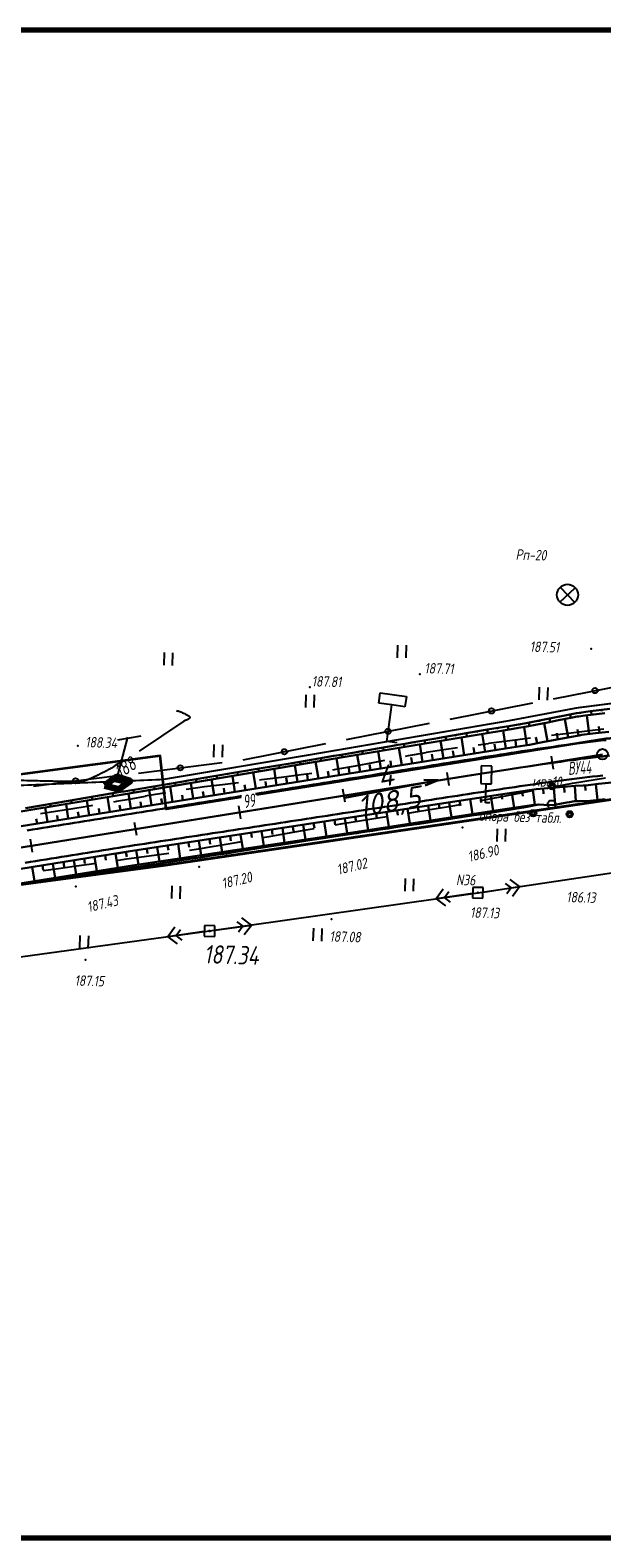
# Model space of a CAD drawing. Header units: millimetres. Extents: x 1808 to 2912, y -1045 to 155.
# Tile 35 of 43: x 2581 to 2689, y -536 to -250. Entities that reach past the tile are written whole.
import ezdxf

# ---------------------------------------------------------------- set-up
doc = ezdxf.new("R2010")
doc.units = ezdxf.units.MM
doc.linetypes.add('CONTI', pattern=[0])
for name, color, linetype, lineweight in [('10', 1, 'Continuous', 35), ('КОПИЯ_ОСЬ_13_ОТКОСЫ', 7, 'Continuous', 30), ('КОПИЯ_ОСЬ_ГРАНИЦЫ_ПОЛОС', 7, 'Continuous', 30), ('ОСЬ_ВЕРХ_ПОКРЫТИЯ_ГРАНИЦЫ_ПОЛОС', 7, 'Continuous', 30), ('ОСЬ_ВЕРХ_ПОКРЫТИЯ_ОСЬ', 1, 'Continuous', 30), ('Уклоны ПЧ', 5, 'Continuous', 30)]:
    doc.layers.add(name, color=color, linetype=linetype, lineweight=lineweight)
for name, color, linetype in [('_Оформление', 7, 'Continuous'), ('_Ростелеком', 6, 'Continuous'), ('GOR_BDEFAULT', 212, 'CONTI'), ('NAD_MDEFAULT', 7, 'CONTI'), ('PI_OTDEFAULT', 172, 'CONTI'), ('PI_TTDEFAULT', 5, 'CONTI'), ('PLN_O', 7, 'CONTI'), ('SIT_LDEFAULT', 7, 'CONTI'), ('USLZNDEFAULT', 7, 'CONTI'), ('ZAPSKDEFAULT', 7, 'CONTI'), ('КОПИЯ_ОСЬ_ТАНГЕНСЫ', 1, 'Continuous'), ('ОСЬ_ВЕРХ_ПОКРЫТИЯ_ОТКОСЫ', 7, 'Continuous'), ('ОСЬ_ВЕРХ_ПОКРЫТИЯ_ПИКЕТЫ', 1, 'Continuous')]:
    doc.layers.add(name, color=color, linetype=linetype)
doc.styles.add('eskd', font='isocpeur.ttf', dxfattribs={"width": 1.2, "height": 2})
doc.styles.add('SHRFT', font='isocpeui.ttf')
doc.styles.get("Standard").update_dxf_attribs({"font": 'isocpeui.ttf'})
doc.styles.add('ГОСТ', font='isocpeur.ttf', dxfattribs={"height": 4})
doc.linetypes.add('Связь', pattern='A,12.5,[130,ltypeshp.shx,S=1,R=-30,X=0,Y=0.9],1,[130,ltypeshp.shx,S=1,R=-30,X=0,Y=0.9],1,[130,ltypeshp.shx,S=1,R=-30,X=0,Y=0.9],4.5', length=19)

# ---------------------------------------------------------------- blocks, each defined once
blk = doc.blocks.new('BL_2011')
at = {"color": 0}
for p, q in [((0, 0), (0, 2.4)), ((1.6, 0), (1.6, 2.4))]:
    blk.add_line(p, q, dxfattribs=at)
blk = doc.blocks.new('BL_2009')
at = {"color": 0}
for centre, radius in [((0, 3.46), 0.6), ((0, 3.46), 0.3), ((0, 0), 0.8), ((-3.46, -1.74), 0.6), ((-3.46, -1.74), 0.3), ((3.46, -1.74), 0.6), ((3.46, -1.74), 0.3)]:
    blk.add_circle(centre, radius, dxfattribs=at)
blk = doc.blocks.new('BL_7')
at = {"color": 0}
for p, q in [((-1.4, 1.4), (1.4, -1.4)), ((-1.4, -1.4), (1.4, 1.4))]:
    blk.add_line(p, q, dxfattribs=at)
blk.add_circle((0, 0), 2, dxfattribs=at)
blk = doc.blocks.new('BL_27')
at = {"color": 0}
for p, q in [((1, 1), (-1, 1)), ((-1, 1), (-1, -1)), ((1, -1), (1, 1)), ((-1, -1), (1, -1))]:
    blk.add_line(p, q, dxfattribs=at)
blk.add_circle((0, 0), 0.1, dxfattribs=at)
blk = doc.blocks.new('BL_12')
at = {"color": 0}
for p, q in [((1, 7), (-1, 7)), ((-1, 7), (-1, 3.6)), ((1, 3.6), (1, 7)), ((-1, 3.6), (0, 3.6)), ((0, 0), (0, 3.6)), ((0, 3.6), (1, 3.6)), ((0.8, 0), (0, 0))]:
    blk.add_line(p, q, dxfattribs=at)
blk = doc.blocks.new('BL_13')
at = {"color": 0}
for p, q in [((-2.5, 7), (-2.5, 9)), ((-2.5, 9), (2.5, 9)), ((2.5, 9), (2.5, 7)), ((0, 7), (-2.5, 7)), ((0, 0), (0, 7)), ((2.5, 7), (0, 7)), ((2, 0), (0, 0))]:
    blk.add_line(p, q, dxfattribs=at)
blk = doc.blocks.new('Стрелка')
at = {"layer": 'Уклоны ПЧ', "ltscale": 2}
for points in [[(-0.02, -0.05), (-0.02, 17.97)], [(-0.02, -0.05), (-0.58, 2.62)], [(-0.02, -0.05), (0.53, 2.62)]]:
    blk.add_lwpolyline(points, dxfattribs=at)

msp = doc.modelspace()

# ---------------------------------------------------------------- linework, layer by layer
at = {"layer": '10'}
for points in [[(2720.01, -381.89), (2689.9, -384.17), (2672.23, -386.99), (2623.66, -394.75)], [(2620.73, -395.22), (2606.59, -397.47), (2605.44, -387.39), (2553.12, -394.32), (2438.15, -413.26), (2438.66, -422.99), (2367.6, -436.36), (2276.23, -453.66), (2230.16, -457.47), (2219.73, -457.12), (2144.44, -454.6), (2029.16, -435.48), (1971.45, -421.43), (1894.92, -402.16), (1897.04, -393.04), (1863.68, -385.03)], [(2836.91, -383.88), (2819.46, -391.04), (2781.15, -396), (2691.22, -405.87), (2692.7, -395.44), (2606.46, -408.13), (2606.46, -408.13), (2531.72, -418.13), (2464.56, -429.19), (2448.04, -431.91), (2378.95, -444.91), (2369.55, -446.68), (2369.33, -456.96), (2288.52, -472.64), (2240.01, -477.5)], [(2288.52, -472.64), (2369.33, -456.96), (2369.55, -446.68), (2378.95, -444.91), (2448.04, -431.91), (2464.56, -429.19), (2531.72, -418.13), (2606.46, -408.13), (2606.46, -408.13), (2692.7, -395.44), (2691.22, -405.87), (2781.15, -396), (2819.46, -391.04), (2836.91, -383.88)]]:
    msp.add_lwpolyline(points, dxfattribs=at)
at = {"layer": '_Оформление', "lineweight": 70, "ltscale": 200}
msp.add_lwpolyline([(2874.19, -249.78), (1824.77, -249.78), (1824.77, -535.66), (2874.19, -535.66)], close=True, dxfattribs=at)
at = {"layer": '_Ростелеком', "color": 5, "linetype": 'Связь', "const_width": 0.35}
msp.add_lwpolyline([(2834.25, -366.64), (2803.91, -370.42), (2755.07, -373.59), (2745.15, -373.42), (2702.58, -375.96), (2684.43, -378.29), (2671.55, -380.72), (2634.25, -387.11), (2605.99, -391.86), (2578.38, -393.01), (2544.61, -398.26), (2501.7, -405.21), (2471.17, -410.45), (2438.48, -419.6), (2405.8, -425.35), (2370.72, -431.58), (2340.52, -436.8), (2307.56, -442.93)], dxfattribs=at)
at = {"layer": '_Ростелеком', "ltscale": 0.25}
for points in [[(2599.25, -383.86), (2597.05, -392.23), (2598.7, -392.62)], [(2597.39, -384.32), (2601.81, -383.59)]]:
    msp.add_lwpolyline(points, dxfattribs=at)
at = {"layer": '_Ростелеком', "linetype": 'ByBlock', "lineweight": 100, "ltscale": 0.25}
msp.add_lwpolyline([(2594.85, -393.03), (2597.61, -393.7), (2599.76, -392.16), (2597.16, -391.38), (2594.85, -393.03)], dxfattribs=at)
at = {"layer": 'GOR_BDEFAULT', "color": 212, "elevation": 188, "flags": 128}
for points in [[(2608.55, -378.77), (2608.68, -378.82), (2608.82, -378.87), (2608.98, -378.93), (2609.15, -379), (2609.32, -379.07), (2609.5, -379.13), (2609.68, -379.21), (2609.86, -379.29), (2610.03, -379.36), (2610.2, -379.45), (2610.36, -379.52), (2610.5, -379.6), (2610.64, -379.67), (2610.75, -379.75), (2610.86, -379.82), (2610.93, -379.88), (2610.99, -379.94), (2611.02, -380), (2611.04, -380.06), (2611.05, -380.12), (2611.05, -380.16), (2611.02, -380.2), (2611, -380.25), (2610.97, -380.29), (2610.92, -380.33), (2610.87, -380.36), (2610.83, -380.4), (2610.78, -380.42), (2610.73, -380.45), (2610.69, -380.47), (2610.42, -380.6), (2610.33, -380.63), (2610.24, -380.67), (2610.14, -380.7), (2610.04, -380.76), (2609.93, -380.82), (2601.45, -386.48)], [(2598.45, -388.26), (2598, -388.55), (2597.58, -388.81), (2597.22, -389.04), (2596.91, -389.24), (2596.63, -389.42), (2596.39, -389.57), (2596.19, -389.69), (2596.01, -389.81), (2595.85, -389.9), (2595.72, -389.97), (2595.6, -390.04), (2595.5, -390.09), (2595.42, -390.14), (2595.33, -390.19), (2595.24, -390.23), (2595.17, -390.28), (2595.08, -390.31), (2595.01, -390.36), (2594.92, -390.4), (2594.83, -390.45), (2594.75, -390.48), (2594.66, -390.53), (2594.59, -390.57), (2594.5, -390.62), (2594.4, -390.66), (2594.32, -390.7), (2594.23, -390.75), (2594.15, -390.8), (2594.06, -390.84), (2593.96, -390.89), (2593.88, -390.93), (2593.78, -390.97), (2593.69, -391.02), (2593.59, -391.07), (2593.5, -391.11), (2593.4, -391.16), (2593.31, -391.21), (2593.22, -391.25), (2593.12, -391.29), (2593.01, -391.34), (2592.92, -391.39), (2592.82, -391.43), (2592.72, -391.49), (2592.61, -391.53), (2592.52, -391.57), (2592.41, -391.62), (2592.3, -391.66), (2592.2, -391.72), (2592.1, -391.76), (2591.99, -391.81), (2591.87, -391.85), (2591.76, -391.89), (2591.66, -391.94), (2591.54, -391.98), (2591.42, -392.02), (2591.31, -392.05), (2591.19, -392.09), (2591.07, -392.11), (2590.95, -392.15), (2590.82, -392.17), (2590.7, -392.19), (2590.57, -392.21), (2590.44, -392.23), (2590.31, -392.24), (2590.18, -392.26), (2590.05, -392.27), (2589.91, -392.27), (2589.77, -392.28), (2589.63, -392.28), (2589.5, -392.28), (2589.36, -392.29), (2589.21, -392.29), (2589.07, -392.29), (2588.92, -392.29), (2588.78, -392.28), (2588.63, -392.28), (2588.49, -392.28), (2588.33, -392.28), (2588.18, -392.28), (2588.03, -392.28), (2587.88, -392.28), (2587.73, -392.27), (2587.57, -392.27), (2587.42, -392.27), (2587.26, -392.27), (2587.1, -392.27), (2586.95, -392.26), (2586.79, -392.26), (2586.64, -392.25), (2586.48, -392.25), (2586.31, -392.25), (2586.16, -392.25), (2585.99, -392.24), (2585.82, -392.24), (2585.63, -392.22), (2585.43, -392.23), (2585.23, -392.22), (2585, -392.21), (2584.75, -392.21), (2584.48, -392.2), (2584.19, -392.19), (2583.86, -392.19), (2583.52, -392.18), (2583.14, -392.17), (2582.71, -392.16), (2582.26, -392.15), (2581.78, -392.14), (2581.27, -392.13), (2580.73, -392.11), (2580.18, -392.1), (2579.61, -392.09), (2579.04, -392.08), (2578.46, -392.06), (2577.89, -392.06), (2577.31, -392.04), (2576.76, -392.03), (2576.21, -392.02), (2575.68, -392), (2575.19, -391.99), (2574.72, -391.98), (2574.28, -391.97), (2573.88, -391.97), (2573.5, -391.96), (2573.15, -391.96), (2572.83, -391.96), (2572.53, -391.96), (2572.26, -391.99), (2572, -392), (2571.75, -392.03), (2571.52, -392.07), (2571.31, -392.12), (2571.1, -392.18), (2570.9, -392.26), (2570.71, -392.35), (2570.52, -392.45), (2570.33, -392.57), (2570.14, -392.69), (2569.95, -392.83), (2569.76, -392.97), (2569.57, -393.13), (2569.37, -393.26), (2569.18, -393.42), (2568.97, -393.55), (2568.77, -393.68), (2568.56, -393.8), (2568.35, -393.9), (2568.12, -393.98), (2567.9, -394.04), (2567.67, -394.07), (2567.43, -394.07), (2567.17, -394.05), (2566.92, -394), (2566.66, -393.92), (2566.4, -393.82), (2566.12, -393.71), (2565.86, -393.57), (2565.58, -393.43), (2565.31, -393.28), (2565.04, -393.12), (2564.78, -392.96), (2564.52, -392.81), (2564.26, -392.65), (2564.01, -392.51), (2563.77, -392.38), (2563.53, -392.26), (2563.31, -392.16), (2563.11, -392.08), (2562.91, -392.02), (2562.72, -391.96), (2562.53, -391.93), (2562.35, -391.9), (2562.17, -391.88), (2562, -391.87), (2561.84, -391.88), (2561.67, -391.89), (2561.52, -391.91), (2561.36, -391.92), (2561.21, -391.95), (2561.05, -391.98), (2560.9, -392), (2560.74, -392.03), (2560.59, -392.06), (2560.43, -392.09), (2560.27, -392.12), (2560.11, -392.15), (2559.95, -392.17), (2559.8, -392.2), (2559.63, -392.23), (2559.47, -392.26), (2559.3, -392.29), (2559.14, -392.31), (2558.96, -392.34), (2558.79, -392.38), (2558.62, -392.4), (2558.45, -392.43), (2558.28, -392.46), (2558.1, -392.5), (2557.91, -392.52), (2557.72, -392.56), (2557.5, -392.59), (2557.27, -392.62), (2557.01, -392.66), (2556.73, -392.69), (2556.41, -392.73), (2556.07, -392.78), (2555.69, -392.82), (2555.27, -392.86), (2554.79, -392.91), (2554.29, -392.96), (2553.72, -393.01), (2553.1, -393.06), (2552.44, -393.12), (2551.74, -393.18), (2551, -393.24), (2550.24, -393.31), (2549.46, -393.38), (2548.67, -393.43), (2547.88, -393.5), (2547.1, -393.57), (2546.32, -393.63), (2545.57, -393.7), (2544.84, -393.75), (2544.14, -393.82), (2543.5, -393.87), (2542.89, -393.93), (2542.35, -393.98), (2541.86, -394.03), (2541.41, -394.09), (2541.01, -394.13), (2540.66, -394.18), (2540.33, -394.21), (2540.05, -394.25), (2539.79, -394.29), (2539.56, -394.33), (2539.35, -394.37), (2539.16, -394.41), (2538.98, -394.44), (2538.82, -394.47), (2538.67, -394.51), (2538.51, -394.55), (2538.36, -394.58), (2538.2, -394.61), (2538.04, -394.65), (2537.88, -394.69), (2537.73, -394.72), (2537.56, -394.76), (2537.4, -394.79), (2537.24, -394.84), (2537.08, -394.87), (2536.92, -394.91), (2536.75, -394.95), (2536.59, -394.99), (2536.42, -395.03), (2536.26, -395.07), (2536.1, -395.11), (2535.93, -395.16), (2535.76, -395.19), (2535.59, -395.23), (2535.42, -395.28), (2535.25, -395.32), (2535.07, -395.36), (2534.9, -395.4), (2534.74, -395.45), (2534.56, -395.5), (2534.38, -395.54), (2534.21, -395.59), (2534.03, -395.64), (2533.86, -395.69), (2533.68, -395.73), (2533.51, -395.78), (2533.33, -395.83), (2533.15, -395.88), (2532.97, -395.94), (2532.79, -395.99), (2532.61, -396.04), (2532.42, -396.1), (2532.24, -396.15), (2532.06, -396.21), (2531.87, -396.26), (2531.69, -396.32), (2531.5, -396.38), (2531.32, -396.45), (2531.13, -396.51), (2530.93, -396.58), (2530.75, -396.65), (2530.56, -396.72), (2530.36, -396.79), (2530.17, -396.87), (2529.97, -396.95), (2529.77, -397.03), (2529.57, -397.11), (2529.37, -397.19), (2529.17, -397.28), (2528.97, -397.37), (2528.76, -397.46), (2528.55, -397.55), (2528.34, -397.64), (2528.13, -397.74), (2527.92, -397.83), (2527.7, -397.93), (2527.48, -398.04), (2527.26, -398.13), (2527.04, -398.24), (2526.81, -398.35), (2526.58, -398.45), (2526.35, -398.56), (2526.12, -398.67), (2525.88, -398.79), (2525.64, -398.91), (2525.4, -399.02), (2525.15, -399.14), (2524.91, -399.25), (2524.66, -399.37), (2524.41, -399.5), (2524.15, -399.63), (2523.9, -399.75), (2523.63, -399.88), (2523.37, -400.01), (2523.1, -400.14), (2522.84, -400.27), (2522.58, -400.39), (2522.32, -400.52), (2522.07, -400.64), (2521.81, -400.76), (2521.56, -400.87), (2521.32, -400.98), (2521.08, -401.08), (2520.85, -401.17), (2520.63, -401.26), (2520.42, -401.35), (2520.21, -401.42), (2520.01, -401.49), (2519.82, -401.54), (2519.64, -401.6), (2519.48, -401.64), (2519.31, -401.68), (2519.17, -401.72), (2519.02, -401.76), (2518.87, -401.79), (2518.75, -401.84), (2518.62, -401.87), (2518.5, -401.91), (2518.39, -401.95), (2518.28, -401.99), (2518.18, -402.05), (2518.09, -402.1), (2518, -402.16), (2517.92, -402.22), (2517.84, -402.29), (2517.77, -402.35), (2517.7, -402.43), (2517.64, -402.49), (2517.58, -402.56), (2517.53, -402.63), (2517.48, -402.69), (2517.44, -402.76), (2517.4, -402.83), (2517.36, -402.89), (2517.32, -402.94), (2517.3, -402.98)]]:
    msp.add_lwpolyline(points, dxfattribs=at)
at = {"layer": 'PI_TTDEFAULT', "color": 5}
for p in [(2687.12, -367.12, 187.51), (2633.83, -374.36, 187.81), (2654.62, -371.89, 187.71), (2589.81, -385.5, 188.34), (2662.71, -400.96, 186.9), (2612.84, -408.43, 187.2), (2589.42, -412.17, 187.43), (2665.65, -413.35, 187.13), (2637.91, -418.38, 187.09), (2614.79, -420.59, 187.34), (2591.27, -426.08, 187.15)]:
    msp.add_point(p, dxfattribs=at)
at = {"layer": 'PLN_O'}
for p, q in [((2680.01, -376.56), (2693.49, -373.9)), ((2660.39, -380.41), (2676.08, -377.33)), ((2640.77, -384.28), (2656.46, -381.2)), ((2621.15, -388.14), (2636.84, -385.06)), ((2601.3, -390.64), (2617.18, -388.67)), ((2581.45, -393.11), (2597.33, -391.14))]:
    msp.add_line(p, q, dxfattribs=at)
for centre in [(2687.86, -375.01), (2668.23, -378.87), (2648.61, -382.74), (2628.99, -386.6), (2589.39, -392.12), (2609.24, -389.66)]:
    msp.add_circle(centre, 0.5, dxfattribs=at)
at = {"layer": 'SIT_LDEFAULT', "color": 7}
for p, q in [((2687.36, -382.59), (2682.86, -383.14)), ((2689.53, -382.33), (2687.36, -382.59)), ((2661.76, -385.87), (2659.18, -386.24)), ((2667.64, -385.08), (2665.71, -385.34)), ((2672.7, -384.42), (2667.64, -385.07)), ((2675.62, -384.05), (2672.7, -384.42)), ((2682.86, -383.14), (2679.59, -383.55)), ((2645.76, -388.68), (2642.4, -389.33)), ((2647.95, -388.25), (2645.76, -388.68)), ((2652.45, -387.39), (2651.88, -387.5)), ((2655.81, -386.79), (2652.45, -387.4)), ((2659.19, -386.23), (2655.82, -386.78)), ((2628.45, -391.49), (2624.63, -391.96)), ((2632.17, -391), (2628.45, -391.49)), ((2634.18, -390.71), (2632.17, -391)), ((2639.05, -389.94), (2638.12, -390.09)), ((2642.4, -389.33), (2639.05, -389.94)), ((2687.87, -391.85), (2689.84, -391.58)), ((2606.42, -394.4), (2605.35, -394.58)), ((2610.86, -393.69), (2610.36, -393.76)), ((2613.85, -393.27), (2610.86, -393.69)), ((2617.22, -392.85), (2613.85, -393.27)), ((2620.28, -392.48), (2617.22, -392.85)), ((2624.63, -391.96), (2624.25, -392)), ((2669.53, -395.23), (2674.19, -394.32)), ((2674.19, -394.32), (2676.04, -393.98)), ((2679.96, -393.23), (2683.58, -392.57)), ((2683.58, -392.57), (2687.87, -391.85)), ((2591.62, -396.99), (2588.5, -397.49)), ((2592.63, -396.82), (2591.62, -396.99)), ((2597.12, -396.05), (2596.57, -396.15)), ((2599.86, -395.57), (2597.12, -396.06)), ((2602.61, -395.07), (2599.86, -395.57)), ((2605.35, -394.58), (2602.61, -395.06)), ((2654.23, -397.94), (2657.77, -397.36)), ((2657.77, -397.36), (2661.31, -396.77)), ((2661.31, -396.77), (2662.29, -396.59)), ((2666.21, -395.86), (2669.53, -395.22)), ((2584.74, -398.08), (2582.75, -398.39)), ((2588.5, -397.49), (2584.74, -398.08)), ((2638.61, -400.46), (2640.08, -400.22)), ((2640.08, -400.22), (2643.59, -399.65)), ((2643.59, -399.65), (2647.12, -399.09)), ((2647.12, -399.09), (2648.47, -398.87)), ((2652.43, -398.23), (2654.23, -397.94)), ((2624.81, -402.88), (2626.07, -402.65)), ((2626.07, -402.66), (2629.59, -402.02)), ((2629.59, -402.02), (2633.1, -401.39)), ((2633.1, -401.4), (2634.65, -401.13)), ((2605.71, -406.04), (2607.06, -405.85)), ((2611.01, -405.26), (2612.32, -405.06)), ((2612.32, -405.06), (2615.67, -404.51)), ((2615.67, -404.51), (2619.09, -403.92)), ((2619.09, -403.92), (2620.88, -403.6)), ((2665.65, -413.35), (2718.03, -405.52)), ((2583.28, -409.13), (2585.71, -408.78)), ((2585.71, -408.78), (2589.12, -408.29)), ((2589.12, -408.29), (2592.43, -407.83)), ((2592.43, -407.83), (2593.18, -407.73)), ((2597.15, -407.2), (2599.07, -406.94)), ((2599.07, -406.94), (2602.39, -406.49)), ((2602.39, -406.49), (2605.71, -406.04)), ((2670.85, -411.56), (2671.99, -412.41)), ((2673.56, -412.17), (2671.75, -410.82)), ((2614.79, -420.59), (2665.65, -413.35)), ((2659.09, -412.67), (2657.73, -414.47)), ((2664.66, -413.49), (2657.73, -414.47)), ((2657.73, -414.47), (2659.54, -415.84)), ((2659.32, -414.25), (2660.17, -413.12)), ((2660.45, -415.1), (2659.32, -414.25)), ((2666.65, -413.21), (2673.56, -412.17)), ((2671.99, -412.41), (2671.14, -413.54)), ((2672.22, -413.98), (2673.56, -412.17)), ((2608.23, -419.88), (2606.87, -421.68)), ((2615.78, -420.45), (2622.71, -419.46)), ((2619.99, -418.84), (2621.12, -419.69)), ((2621.12, -419.69), (2620.27, -420.81)), ((2622.71, -419.46), (2620.9, -418.1)), ((2621.35, -421.27), (2622.71, -419.46)), ((2564.28, -427.53), (2614.79, -420.59)), ((2613.8, -420.72), (2606.87, -421.68)), ((2606.87, -421.68), (2608.66, -423.04)), ((2608.45, -421.45), (2609.3, -420.33)), ((2609.58, -422.31), (2608.45, -421.45))]:
    msp.add_line(p, q, dxfattribs=at)
at = {"layer": 'КОПИЯ_ОСЬ_13_ОТКОСЫ'}
for points in [[(2560.23, -401.02), (2588.16, -396.44), (2598.02, -394.78), (2637.45, -388.06), (2667.06, -383.12), (2670.53, -382.55), (2673.03, -382.15), (2674.93, -381.85), (2676.92, -381.44), (2678.91, -381.04), (2680.91, -380.64), (2681.92, -380.44), (2683.93, -380.06), (2684.16, -380.01), (2684.47, -379.95), (2684.78, -379.9), (2685.95, -379.74), (2687.07, -379.6), (2689.73, -379.29)], [(2560.23, -401.02), (2588.16, -396.44), (2598.02, -394.78), (2637.45, -388.06), (2667.06, -383.12), (2670.53, -382.55), (2673.03, -382.15), (2674.93, -381.85), (2676.92, -381.44), (2678.91, -381.04), (2680.91, -380.64), (2681.92, -380.44), (2683.93, -380.06), (2684.16, -380.01), (2684.47, -379.95), (2684.78, -379.9), (2685.95, -379.74), (2687.07, -379.6), (2689.73, -379.29)], [(2579.89, -397.29), (2588.07, -395.89), (2597.93, -394.23), (2598.92, -394.08), (2606.81, -392.74), (2609.77, -392.25), (2610.75, -392.09), (2624.56, -389.75), (2630.48, -388.76), (2634.42, -388.09), (2638.36, -387.41), (2639.35, -387.24), (2642.3, -386.73), (2643.29, -386.56), (2645.26, -386.23), (2646.25, -386.05), (2649.2, -385.55), (2650.19, -385.37), (2652.16, -385.04), (2653.15, -384.87), (2658.08, -384.03), (2659.06, -383.86), (2667.46, -382.42), (2671.93, -381.67), (2674.83, -381.19), (2677.32, -380.68), (2678.62, -380.42), (2684.35, -379.32), (2684.86, -379.23), (2686.99, -378.94), (2690.64, -378.48)], [(2681.18, -379.93), (2681.22, -380.14)], [(2683.15, -379.55), (2683.27, -380.19)], [(2685.11, -379.19), (2685.14, -379.41)], [(2686.72, -383.25), (2686.29, -379.7)], [(2687.1, -378.92), (2687.18, -379.59)], [(2689.08, -378.67), (2689.11, -378.89)], [(2555.01, -404.55), (2668.09, -386.42), (2672.06, -385.8), (2674.54, -385.43), (2675.44, -385.29), (2677.91, -384.8), (2683.38, -383.77), (2684.88, -383.5), (2685.38, -383.42), (2687.93, -383.11), (2690.49, -382.82)], [(2665.44, -382.77), (2665.47, -382.97)], [(2667.41, -382.43), (2667.52, -383.04)], [(2669.38, -382.1), (2669.42, -382.3)], [(2670.96, -385.98), (2670.42, -382.57)], [(2671.35, -381.76), (2671.46, -382.4)], [(2673.33, -381.44), (2673.36, -381.65)], [(2674.91, -385.37), (2674.4, -381.94)], [(2675.3, -381.1), (2675.43, -381.75)], [(2677.26, -380.7), (2677.3, -380.91)], [(2678.84, -384.63), (2678.19, -381.18)], [(2679.22, -380.31), (2679.34, -380.95)], [(2682.77, -383.89), (2682.12, -380.41)], [(2684.74, -383.53), (2684.53, -382.37)], [(2688.71, -383.02), (2688.57, -381.84)], [(2647.7, -385.8), (2647.79, -386.33)], [(2649.67, -385.46), (2649.7, -385.64)], [(2651.21, -389.13), (2650.68, -385.85)], [(2651.64, -385.13), (2651.73, -385.68)], [(2653.61, -384.79), (2653.64, -384.97)], [(2655.16, -388.5), (2654.63, -385.19)], [(2655.58, -384.45), (2655.68, -385.02)], [(2657.55, -384.12), (2657.59, -384.3)], [(2659.11, -387.86), (2658.57, -384.53)], [(2659.52, -383.78), (2659.62, -384.36)], [(2661.5, -383.44), (2661.53, -383.64)], [(2663.06, -387.23), (2662.52, -383.88)], [(2663.47, -383.1), (2663.57, -383.7)], [(2665.03, -386.92), (2664.85, -385.8)], [(2667.01, -386.6), (2666.46, -383.22)], [(2668.98, -386.29), (2668.8, -385.16)], [(2672.93, -385.67), (2672.76, -384.53)], [(2676.88, -385.01), (2676.65, -383.87)], [(2680.81, -384.26), (2680.59, -383.11)], [(2631.93, -388.52), (2632.01, -388.99)], [(2633.9, -388.18), (2633.93, -388.34)], [(2635.41, -391.66), (2634.9, -388.49)], [(2635.87, -387.84), (2635.95, -388.31)], [(2637.84, -387.5), (2637.87, -387.66)], [(2639.36, -391.03), (2638.84, -387.82)], [(2639.81, -387.16), (2639.9, -387.65)], [(2641.78, -386.82), (2641.81, -386.99)], [(2643.31, -390.4), (2642.79, -387.17)], [(2643.75, -386.48), (2643.84, -386.99)], [(2645.73, -386.14), (2645.76, -386.31)], [(2647.26, -389.76), (2646.74, -386.51)], [(2649.23, -389.45), (2649.06, -388.36)], [(2653.18, -388.81), (2653.01, -387.72)], [(2657.13, -388.18), (2656.95, -387.08)], [(2661.08, -387.55), (2660.9, -386.44)], [(2614.18, -391.51), (2614.21, -391.68)], [(2616.15, -391.17), (2616.24, -391.68)], [(2618.12, -390.84), (2618.15, -391.01)], [(2619.61, -394.2), (2619.13, -391.18)], [(2620.09, -390.51), (2620.18, -391)], [(2622.07, -390.17), (2622.09, -390.34)], [(2623.56, -393.56), (2623.07, -390.51)], [(2624.04, -389.84), (2624.12, -390.33)], [(2626.01, -389.51), (2626.04, -389.67)], [(2627.51, -392.93), (2627.01, -389.84)], [(2627.98, -389.18), (2628.06, -389.66)], [(2629.48, -392.61), (2629.32, -391.58)], [(2629.96, -388.85), (2629.98, -389.01)], [(2631.46, -392.3), (2630.96, -389.16)], [(2633.43, -391.98), (2633.27, -390.94)], [(2637.38, -391.35), (2637.21, -390.29)], [(2641.33, -390.71), (2641.16, -389.65)], [(2645.28, -390.08), (2645.11, -389)], [(2556.28, -412.45), (2599.74, -405.48), (2669.91, -394.72), (2676.69, -393.72), (2682.62, -393.21), (2684.1, -393.1), (2685.58, -393), (2686.56, -392.93), (2688.52, -392.7), (2692.93, -392.22)], [(2596.43, -394.49), (2596.52, -395.04)], [(2598.4, -394.16), (2598.43, -394.34)], [(2600.37, -393.83), (2600.46, -394.37)], [(2602.34, -393.49), (2602.37, -393.67)], [(2603.81, -396.73), (2603.35, -393.87)], [(2604.32, -393.16), (2604.41, -393.69)], [(2606.29, -392.82), (2606.32, -393)], [(2607.76, -396.1), (2607.3, -393.2)], [(2608.26, -392.5), (2608.35, -393.02)], [(2610.23, -392.17), (2610.26, -392.35)], [(2611.71, -395.46), (2611.24, -392.53)], [(2612.21, -391.84), (2612.29, -392.35)], [(2613.69, -395.15), (2613.53, -394.17)], [(2615.66, -394.83), (2615.18, -391.86)], [(2617.64, -394.51), (2617.48, -393.52)], [(2621.58, -393.88), (2621.42, -392.88)], [(2625.53, -393.25), (2625.37, -392.23)], [(2672.08, -394.4), (2672.5, -397.23)], [(2674.06, -394.11), (2674.2, -395.05)], [(2676.04, -393.81), (2676.46, -396.67)], [(2678.03, -393.6), (2678.11, -394.56)], [(2680.02, -393.43), (2680.29, -396.63)], [(2682.01, -393.27), (2682.1, -394.33)], [(2684, -393.11), (2684.22, -395.99)], [(2686, -392.97), (2686.06, -393.93)], [(2687.99, -392.77), (2688.33, -395.73)], [(2325.97, -455.29), (2355.54, -450.23), (2385.09, -445.03), (2483.52, -427.41), (2522.93, -420.57), (2533.23, -418.84), (2543.53, -417.15), (2573.63, -412.38), (2600.17, -408.2), (2640.71, -402.08), (2670.35, -397.55), (2673.3, -397.11), (2677.12, -396.6)], [(2562.38, -414.43), (2590.35, -410.08), (2601.22, -408.41), (2602.21, -408.28), (2603.2, -408.13), (2604.19, -407.97), (2605.18, -407.83), (2606.17, -407.69), (2607.15, -407.53), (2608.14, -407.38), (2609.13, -407.24), (2611.11, -406.93), (2612.1, -406.79), (2613.09, -406.64), (2614.08, -406.49), (2616.05, -406.18), (2618.03, -405.87), (2619.02, -405.72), (2626.92, -404.46), (2627.9, -404.3), (2633.83, -403.37), (2636.8, -402.92), (2638.78, -402.63), (2641.74, -402.18), (2642.73, -402.04), (2643.72, -401.88), (2645.7, -401.6), (2646.69, -401.44), (2648.66, -401.13), (2649.65, -400.99), (2652.62, -400.54), (2654.6, -400.26), (2656.58, -399.95), (2658.56, -399.66), (2660.53, -399.35), (2662.51, -399.04), (2664.98, -398.65), (2666.46, -398.42), (2668.43, -398.11), (2670.39, -397.78), (2674.31, -397.16), (2675.28, -396.97), (2677.12, -396.6)], [(2573.63, -412.38), (2600.17, -408.2), (2640.71, -402.08), (2670.35, -397.55), (2673.3, -397.11), (2676.24, -396.69), (2677.12, -396.6), (2679.14, -396.75), (2680.12, -396.65), (2680.9, -396.55), (2682.54, -396.25), (2683.02, -396.16), (2683.99, -396), (2684.97, -395.96), (2686.93, -395.89), (2689.8, -395.57)], [(2582.62, -396.82), (2582.65, -396.99)], [(2584.06, -399.89), (2583.63, -397.18)], [(2584.59, -396.49), (2584.68, -397.01)], [(2586.57, -396.15), (2586.6, -396.32)], [(2588.01, -399.26), (2587.58, -396.53)], [(2588.54, -395.81), (2588.63, -396.36)], [(2590.51, -395.48), (2590.54, -395.66)], [(2591.96, -398.63), (2591.52, -395.87)], [(2592.48, -395.15), (2592.57, -395.7)], [(2594.45, -394.82), (2594.49, -395)], [(2595.91, -398), (2595.47, -395.21)], [(2597.89, -397.68), (2597.74, -396.75)], [(2599.86, -397.36), (2599.41, -394.55)], [(2601.84, -397.05), (2601.69, -396.11)], [(2605.79, -396.41), (2605.63, -395.46)], [(2609.74, -395.78), (2609.58, -394.81)], [(2654.29, -397.11), (2654.43, -398.06)], [(2656.26, -396.81), (2656.7, -399.64)], [(2658.24, -396.51), (2658.38, -397.45)], [(2660.22, -396.2), (2660.65, -399.04)], [(2662.19, -395.9), (2662.34, -396.84)], [(2664.17, -395.6), (2664.61, -398.43)], [(2666.15, -395.29), (2666.29, -396.24)], [(2668.12, -394.99), (2668.56, -397.83)], [(2670.1, -394.69), (2670.24, -395.63)], [(2673.46, -397.29), (2673.45, -397.22)], [(2675.43, -396.94), (2675.41, -396.83)], [(2582.09, -400.21), (2581.94, -399.31)], [(2586.04, -399.58), (2585.89, -398.67)], [(2589.99, -398.94), (2589.84, -398.03)], [(2593.94, -398.31), (2593.79, -397.39)], [(2634.52, -400.15), (2634.66, -401.08)], [(2636.49, -399.84), (2636.93, -402.65)], [(2638.47, -399.54), (2638.61, -400.48)], [(2640.45, -399.24), (2640.88, -402.06)], [(2642.42, -398.93), (2642.57, -399.87)], [(2644.4, -398.63), (2644.83, -401.45)], [(2646.38, -398.33), (2646.52, -399.27)], [(2648.36, -398.02), (2648.79, -400.85)], [(2650.33, -397.72), (2650.48, -398.66)], [(2652.31, -397.42), (2652.74, -400.24)], [(2655.68, -400.09), (2655.63, -399.8)], [(2657.66, -399.79), (2657.64, -399.69)], [(2659.63, -399.49), (2659.59, -399.2)], [(2661.61, -399.18), (2661.59, -399.08)], [(2663.59, -398.87), (2663.54, -398.59)], [(2665.56, -398.56), (2665.55, -398.47)], [(2667.54, -398.25), (2667.5, -397.99)], [(2669.51, -397.93), (2669.5, -397.84)], [(2671.49, -397.61), (2671.45, -397.39)], [(2616.73, -402.88), (2617.15, -405.64)], [(2618.7, -402.57), (2618.84, -403.49)], [(2620.68, -402.27), (2621.1, -405.04)], [(2622.66, -401.97), (2622.8, -402.89)], [(2624.63, -401.66), (2625.06, -404.44)], [(2626.61, -401.36), (2626.75, -402.29)], [(2628.59, -401.06), (2629.01, -403.85)], [(2630.56, -400.75), (2630.71, -401.68)], [(2632.54, -400.45), (2632.97, -403.25)], [(2635.9, -403.05), (2635.86, -402.81)], [(2637.88, -402.76), (2637.87, -402.68)], [(2639.86, -402.46), (2639.82, -402.22)], [(2641.83, -402.17), (2641.82, -402.09)], [(2643.81, -401.86), (2643.78, -401.61)], [(2645.79, -401.58), (2645.78, -401.5)], [(2647.77, -401.27), (2647.73, -401.01)], [(2649.74, -400.97), (2649.73, -400.89)], [(2651.72, -400.68), (2651.68, -400.41)], [(2653.7, -400.39), (2653.69, -400.3)], [(2596.96, -405.93), (2597.39, -408.63)], [(2598.93, -405.61), (2599.08, -406.51)], [(2600.91, -405.3), (2601.33, -408.02)], [(2602.89, -405), (2603.03, -405.91)], [(2604.86, -404.7), (2605.28, -407.43)], [(2606.84, -404.39), (2606.98, -405.3)], [(2608.82, -404.09), (2609.24, -406.83)], [(2610.79, -403.79), (2610.94, -404.7)], [(2612.77, -403.48), (2613.19, -406.23)], [(2614.75, -403.18), (2614.89, -404.1)], [(2616.14, -406.17), (2616.08, -405.8)], [(2618.12, -405.85), (2618.1, -405.73)], [(2620.1, -405.55), (2620.04, -405.2)], [(2622.07, -405.23), (2622.05, -405.12)], [(2624.05, -404.92), (2624, -404.6)], [(2626.02, -404.6), (2626, -404.5)], [(2628, -404.29), (2627.95, -404.01)], [(2629.97, -403.98), (2629.96, -403.88)], [(2631.95, -403.67), (2631.91, -403.41)], [(2633.92, -403.36), (2633.91, -403.27)], [(2581.16, -408.46), (2581.59, -411.13)], [(2583.14, -408.14), (2583.28, -409.03)], [(2585.11, -407.83), (2585.54, -410.5)], [(2587.09, -407.51), (2587.23, -408.4)], [(2589.06, -407.19), (2589.49, -409.88)], [(2591.04, -406.88), (2591.18, -407.77)], [(2593.01, -406.56), (2593.44, -409.26)], [(2594.99, -406.24), (2595.13, -407.14)], [(2596.37, -409.16), (2596.31, -408.8)], [(2598.35, -408.86), (2598.33, -408.74)], [(2600.32, -408.55), (2600.27, -408.18)], [(2602.3, -408.26), (2602.28, -408.14)], [(2604.28, -407.96), (2604.23, -407.58)], [(2606.26, -407.67), (2606.24, -407.55)], [(2608.24, -407.37), (2608.18, -406.99)], [(2610.21, -407.08), (2610.19, -406.95)], [(2612.19, -406.78), (2612.13, -406.39)], [(2614.17, -406.47), (2614.15, -406.34)], [(2582.53, -411.3), (2582.52, -411.19)], [(2584.51, -410.99), (2584.46, -410.67)], [(2586.49, -410.68), (2586.47, -410.58)], [(2588.46, -410.38), (2588.41, -410.05)], [(2590.44, -410.07), (2590.42, -409.96)], [(2592.42, -409.77), (2592.36, -409.43)], [(2594.39, -409.46), (2594.38, -409.35)]]:
    msp.add_lwpolyline(points, dxfattribs=at)
at = {"layer": 'КОПИЯ_ОСЬ_ГРАНИЦЫ_ПОЛОС'}
for points in [[(2689.97, -384.39), (2688.96, -384.5), (2687.96, -384.62), (2686.96, -384.73), (2685.96, -384.86), (2684.96, -384.98), (2683.96, -385.11), (2682.96, -385.24), (2681.96, -385.37), (2680.96, -385.51), (2679.96, -385.65), (2678.97, -385.79), (2677.97, -385.93), (2676.98, -386.07), (2675.98, -386.22), (2674.99, -386.37), (2674, -386.52), (2673, -386.67), (2672.01, -386.82), (2671.02, -386.98), (2670.03, -387.13), (2669.04, -387.29), (2668.05, -387.44), (2667.06, -387.6), (2666.07, -387.76), (2665.09, -387.92), (2664.1, -388.07), (2663.11, -388.23), (2662.12, -388.39), (2661.14, -388.55), (2660.15, -388.71), (2659.16, -388.86), (2658.18, -389.02), (2657.19, -389.18), (2656.2, -389.34), (2655.22, -389.5), (2654.23, -389.66), (2653.24, -389.81), (2652.26, -389.97), (2651.27, -390.13), (2650.28, -390.29), (2649.29, -390.45), (2648.31, -390.61), (2647.32, -390.76), (2646.33, -390.92), (2645.35, -391.08), (2644.36, -391.24), (2643.37, -391.4), (2642.39, -391.55), (2641.4, -391.71), (2640.41, -391.87), (2639.43, -392.03), (2638.44, -392.19), (2637.45, -392.35), (2636.47, -392.5), (2635.48, -392.66), (2634.49, -392.82), (2633.51, -392.98), (2632.52, -393.14), (2631.53, -393.3), (2630.54, -393.45), (2629.56, -393.61), (2628.57, -393.77), (2627.58, -393.93), (2626.6, -394.09), (2625.61, -394.24), (2624.62, -394.4), (2623.64, -394.56), (2623.49, -394.58)], [(2620.84, -395.01), (2620.68, -395.04), (2619.69, -395.19), (2618.7, -395.35), (2617.72, -395.51), (2616.73, -395.67), (2615.74, -395.83), (2614.75, -395.99), (2613.77, -396.14), (2612.78, -396.3), (2611.79, -396.46), (2610.81, -396.62), (2609.82, -396.78), (2608.83, -396.93), (2607.85, -397.09), (2606.86, -397.25), (2605.87, -397.41), (2604.89, -397.57), (2603.9, -397.73), (2602.91, -397.88), (2601.93, -398.04), (2600.94, -398.2), (2599.95, -398.36), (2598.97, -398.52), (2597.98, -398.68), (2596.99, -398.83), (2596, -398.99), (2595.02, -399.15), (2594.03, -399.31), (2593.04, -399.47), (2592.06, -399.62), (2591.07, -399.78), (2590.08, -399.94), (2589.1, -400.1), (2588.11, -400.26), (2587.12, -400.42), (2586.14, -400.57), (2585.15, -400.73), (2584.16, -400.89), (2583.18, -401.05), (2582.19, -401.21), (2581.2, -401.37), (2580.21, -401.52)]]:
    msp.add_lwpolyline(points, dxfattribs=at)
at = {"layer": 'КОПИЯ_ОСЬ_ТАНГЕНСЫ'}
msp.add_line((2532.38, -412.23), (2689.27, -387.08), dxfattribs=at)
msp.add_circle((2689.27, -387.08), 1, dxfattribs=at)
at = {"layer": 'ОСЬ_ВЕРХ_ПОКРЫТИЯ_ГРАНИЦЫ_ПОЛОС'}
for points in [[(2555.01, -404.55), (2668.09, -386.42), (2672.06, -385.8), (2674.54, -385.43), (2675.44, -385.29), (2677.91, -384.8), (2683.38, -383.77), (2684.88, -383.5), (2685.38, -383.42), (2687.93, -383.11), (2690.49, -382.82)], [(2689.32, -391.1), (2688.34, -391.22), (2687.36, -391.33), (2686.38, -391.44), (2685.4, -391.56), (2684.42, -391.68), (2683.44, -391.8), (2682.45, -391.93), (2681.47, -392.05), (2680.49, -392.18), (2679.51, -392.32), (2678.52, -392.45), (2677.54, -392.59), (2676.56, -392.73), (2675.58, -392.87), (2674.59, -393.01), (2673.61, -393.15), (2672.63, -393.3), (2671.64, -393.44), (2670.66, -393.59), (2669.67, -393.74), (2668.69, -393.89), (2667.7, -394.04), (2666.72, -394.19), (2665.73, -394.34), (2664.74, -394.49), (2663.76, -394.64), (2662.77, -394.8), (2661.78, -394.95), (2660.79, -395.1), (2659.81, -395.25), (2658.82, -395.4), (2657.83, -395.55), (2656.84, -395.7), (2655.86, -395.86), (2654.87, -396.01), (2653.88, -396.16), (2652.89, -396.31), (2651.91, -396.46), (2650.92, -396.61), (2649.93, -396.77), (2648.95, -396.92), (2647.96, -397.07), (2646.97, -397.22), (2645.98, -397.37), (2645, -397.52), (2644.01, -397.67), (2643.02, -397.83), (2642.03, -397.98), (2641.05, -398.13), (2640.06, -398.28), (2639.07, -398.43), (2638.08, -398.58), (2637.1, -398.74), (2636.11, -398.89), (2635.12, -399.04), (2634.13, -399.19), (2633.15, -399.34), (2632.16, -399.49), (2631.17, -399.65), (2630.19, -399.8), (2629.2, -399.95), (2628.21, -400.1), (2627.22, -400.25), (2626.24, -400.4), (2625.25, -400.55), (2624.26, -400.71), (2623.27, -400.86), (2622.29, -401.01), (2621.3, -401.16), (2620.31, -401.31), (2619.32, -401.46), (2618.34, -401.62), (2617.35, -401.77), (2616.36, -401.92), (2615.38, -402.07), (2614.39, -402.22), (2613.4, -402.37), (2612.41, -402.53), (2611.43, -402.68), (2610.44, -402.83), (2609.45, -402.98), (2608.46, -403.13), (2607.48, -403.28), (2606.49, -403.43), (2605.5, -403.59), (2604.51, -403.74), (2603.53, -403.89), (2602.54, -404.04), (2601.55, -404.19), (2600.57, -404.34), (2599.58, -404.5), (2598.59, -404.65), (2597.6, -404.81), (2596.62, -404.97), (2595.63, -405.13), (2594.64, -405.29), (2593.66, -405.45), (2592.67, -405.6), (2591.68, -405.76), (2590.7, -405.92), (2589.71, -406.08), (2588.72, -406.24), (2587.73, -406.39), (2586.75, -406.55), (2585.76, -406.71), (2584.77, -406.87), (2583.79, -407.03), (2582.8, -407.19), (2581.81, -407.34), (2580.83, -407.5), (2579.84, -407.66)], [(2556.28, -412.45), (2599.74, -405.48), (2669.91, -394.72), (2676.69, -393.72), (2682.62, -393.21), (2684.1, -393.1), (2685.58, -393), (2686.56, -392.93), (2688.52, -392.7), (2692.93, -392.22)]]:
    msp.add_lwpolyline(points, dxfattribs=at)
at = {"layer": 'ОСЬ_ВЕРХ_ПОКРЫТИЯ_ОСЬ'}
msp.add_lwpolyline([(2544.41, -410.3), (2663.26, -391.25), (2663.26, -391.25), (2668.95, -390.34), (2671.8, -389.89), (2673.7, -389.6), (2675.61, -389.31), (2677.51, -389.03), (2679.41, -388.75), (2680.36, -388.62), (2681.32, -388.49), (2682.27, -388.36), (2683.22, -388.23), (2684.18, -388.11), (2685.13, -387.98), (2686.08, -387.86), (2687.04, -387.75), (2687.99, -387.63), (2687.99, -387.63, -0.002214), (2690.63, -387.33)], format="xyb", dxfattribs=at)
at = {"layer": 'ОСЬ_ВЕРХ_ПОКРЫТИЯ_ОТКОСЫ'}
msp.add_lwpolyline([(2597.33, -405.87), (2599.74, -405.48), (2669.91, -394.72), (2676.69, -393.72), (2682.62, -393.21), (2684.1, -393.1), (2685.58, -393), (2686.56, -392.93), (2688.52, -392.7), (2692.93, -392.22), (2696.51, -391.87), (2700.93, -391.48), (2706.3, -391.07), (2708.2, -390.93), (2711.07, -390.73), (2715.69, -390.42)], dxfattribs=at)
at = {"layer": 'ОСЬ_ВЕРХ_ПОКРЫТИЯ_ПИКЕТЫ'}
for p, q in [((2679.96, -389.94), (2679.61, -387.46)), ((2660.22, -393), (2659.83, -390.53)), ((2640.47, -396.17), (2640.08, -393.7)), ((2620.73, -399.33), (2620.33, -396.86)), ((2620.73, -399.33), (2620.33, -396.86)), ((2600.98, -402.5), (2600.58, -400.03)), ((2581.23, -405.66), (2580.84, -403.2))]:
    msp.add_line(p, q, dxfattribs=at)

# ---------------------------------------------------------------- block references
at = {"layer": '_Ростелеком', "rotation": 352.0690330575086}
msp.add_blockref('BL_13', (2648.38, -384.67), dxfattribs=at)
at = {"layer": 'USLZNDEFAULT', "color": 7, "rotation": 358.4120607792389}
for name, p in [('BL_7', (2682.64, -356.86)), ('BL_12', (2667.11, -396.28)), ('BL_2009', (2679.64, -396.62)), ('BL_27', (2665.65, -413.35)), ('BL_27', (2614.79, -420.59))]:
    msp.add_blockref(name, p, dxfattribs=at)
at = {"layer": 'ZAPSKDEFAULT', "color": 7, "rotation": 358.4120607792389}
for p in [(2606.19, -370.21), (2650.44, -368.78), (2677.28, -376.78), (2633.03, -378.2), (2615.62, -387.62), (2669.28, -403.61), (2651.87, -413.03), (2607.62, -414.46), (2634.46, -422.45), (2590.21, -423.88)]:
    msp.add_blockref('BL_2011', p, dxfattribs=at)
at = {"layer": 'Уклоны ПЧ', "rotation": 100.8247479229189}
msp.add_blockref('Стрелка', (2658.1, -391.97), dxfattribs=at)

# ---------------------------------------------------------------- texts
at = {"layer": 'GOR_BDEFAULT', "color": 212, "style": 'SHRFT', "width": 0.75}
msp.add_text('188', height=2.625, rotation=32.9898, dxfattribs=at).set_placement((2597.85, -391.78, 188))
at = {"layer": 'NAD_MDEFAULT', "color": 7, "style": 'eskd', "oblique": 10, "width": 0.8}
for s, p in [(' Рп-20', (2671.78, -350.18)), ('ива10', (2675.96, -393.16)), ('опора без табл.', (2665.86, -399.71)), ('N36', (2661.51, -411.87))]:
    msp.add_text(s, height=2, rotation=358.4121, dxfattribs=at).set_placement(p)
at = {"layer": 'PI_OTDEFAULT', "color": 172, "style": 'eskd', "oblique": 10, "width": 0.8}
for s, height, rotation, p in [('187.51', 2, 358.4121, (2675.49, -367.66)), ('187.71', 2, 358.4121, (2655.52, -371.75)), ('187.81', 2, 358.4121, (2634.16, -374.22)), ('188.34', 2, 358.4121, (2591.23, -385.76)), ('186.90', 2, 13.4121, (2664.03, -407.52)), ('187.02', 2, 13.4121, (2639.21, -409.96)), ('187.20', 2, 13.4121, (2617.38, -412.61)), ('187.43', 2, 13.4121, (2591.86, -417.08)), ('186.13', 2, 358.4121, (2682.41, -415.13)), ('187.13', 2, 358.4121, (2664.17, -418.06)), ('187.08', 2, 358.4121, (2637.52, -422.61)), ('187.34', 3.5, 358.4121, (2613.72, -426.73)), ('187.15', 2, 358.4121, (2589.21, -430.97))]:
    msp.add_text(s, height=height, rotation=rotation, dxfattribs=at).set_placement(p)
at = {"layer": 'КОПИЯ_ОСЬ_ТАНГЕНСЫ', "width": 0.6}
msp.add_text('ВУ44', height=2.5, rotation=3.8274, dxfattribs=at).set_placement((2682.82, -391.02))
at = {"layer": 'ОСЬ_ВЕРХ_ПОКРЫТИЯ_ПИКЕТЫ', "width": 0.6}
msp.add_text('99', height=2.5, rotation=9.1095, dxfattribs=at).set_placement((2621.38, -397.33))
at = {"layer": 'Уклоны ПЧ', "style": 'ГОСТ', "oblique": 15}
for s, p in [('4', (2646.98, -393.38)), ('108,5', (2643.18, -399.04))]:
    msp.add_text(s, height=4, rotation=9.8051, dxfattribs=at).set_placement(p)

doc.saveas('drawing.dxf')
